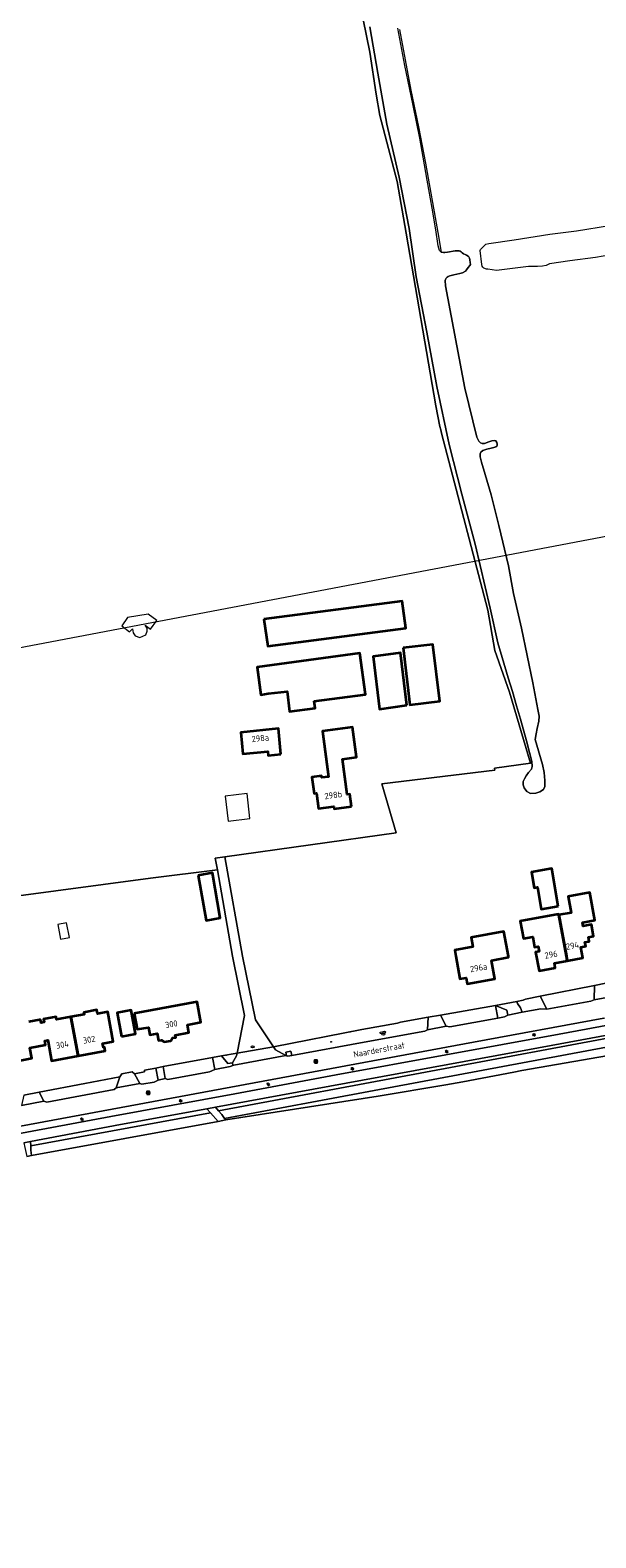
# Model space of a CAD drawing. Header units: metres. Extents: x 140853 to 145288, y 474558 to 480269.
# Tile 128 of 256: x 142129 to 142293, y 478331 to 478769. Entities that reach past the tile are written whole.
import ezdxf
from ezdxf.enums import TextEntityAlignment as Align

# ---------------------------------------------------------------- set-up
doc = ezdxf.new("R2010")
doc.units = ezdxf.units.M
doc.header["$MEASUREMENT"] = 0
for name, color, linetype, lineweight in [('B-WE-GR-GRAS_KRUIDENRIJK-G', 80, 'Continuous', 18), ('B-WE-GR-GROENVOORZIENING-G', 80, 'Continuous', 18), ('B-WE-GR-HEIDE-G', 200, 'Continuous', 13), ('B-WE-GW-WATERGANG_INSTEEK-G', 90, 'Continuous', 18), ('B-WE-IE-TERREINAFSCHEIDING_KUNSTMATIG_HEKWERK-G', 20, 'IE-TERREINAFSCHEIDING-KUNSTMATIG', 18), ('B-WE-KL-ET_LS_OV_LICHTMAST-S', 190, 'Continuous', 18), ('B-WE-KL-GAS_PUT-S', 30, 'Continuous', 18), ('B-WE-KL-WATER_BRANDLEIDING_PUT-S', 150, 'Continuous', 18), ('B-WE-KL-WATER_PUT-S', 170, 'Continuous', 18), ('B-WE-OG-BEBOUWING-G', 7, 'Continuous', 35), ('B-WE-OG-BEBOUWING_BIJGEBOUW-G', 7, 'Continuous', 18), ('B-WE-OG-BEBOUWING_HUISNUMMER-T18', 10, 'Continuous', 18), ('B-WE-OG-BEBOUWING_STRAATNAAM-T18', 10, 'Continuous', 18), ('B-WE-OG-HULPLIJN-G', 50, 'Continuous', 18), ('B-WE-OG-TERREIN_ERF-G', 7, 'Continuous', 18), ('B-WE-OG-WATER-G', 130, 'Continuous', 18), ('B-WE-RI-GWA_RIOOLPUT-S', 30, 'Continuous', 18), ('B-WE-VH-ONVERHARD-G', 252, 'Continuous', 18), ('B-WE-VH-VERHARDING_ASFALT-G', 252, 'Continuous', 18), ('B-WE-VH-VERHARDING_BETONSTRAATSTEEN-G', 252, 'Continuous', 18), ('B-WE-VH-VERHARDING_HALFVERHARDING-G', 252, 'Continuous', 18), ('B-WE-VH-VERHARDING_STRAATBAKSTEEN-G', 252, 'Continuous', 18), ('X-XX-XX-ALGEMEEN-S', 7, 'Continuous', 18)]:
    doc.layers.add(name, color=color, linetype=linetype, lineweight=lineweight)
doc.styles.add('NLCS-ISO', font='txt')
doc.linetypes.add('IE-TERREINAFSCHEIDING-KUNSTMATIG', pattern='A,4,[82,NLCS.shx,S=0.75,R=90,X=0,Y=0],4,-2', length=10)

# ---------------------------------------------------------------- blocks, each defined once
blk = doc.blocks.new('SIE-WEG_AFVALBAK_TYPE_01')
for radius in [0.25, 0.156]:
    blk.add_circle((0, 0), radius)
blk = doc.blocks.new('B-SIE-WEG_LICHTMAST-SO')
at = {"ltscale": 0.1}
for p, q in [((-1.1, 0.6), (-2.2, 1.3)), ((0, 1.3), (0, 2.5)), ((1.1, 0.6), (2.2, 1.3)), ((-1.1, -0.6), (-2.2, -1.3)), ((0, -1.3), (0, -2.5)), ((1.1, -0.6), (2.2, -1.3))]:
    blk.add_line(p, q, dxfattribs=at)
at = {"flags": 128}
for points in [[(-1.2, 0.5), (1.2, 0.5)], [(-1.2, -0.5), (1.2, -0.5)]]:
    blk.add_lwpolyline(points, dxfattribs=at)
at = {"ltscale": 0.1}
blk.add_circle((0, 0), 1.27, dxfattribs=at)
at = {"style": 'NLCS-ISO'}
blk.add_attdef('TYPE', text='', height=1.8, dxfattribs=at).set_placement((0, 2.5), align=Align.BOTTOM_CENTER)
blk = doc.blocks.new('SRI-PUT_INSPECTIE-SO')
at = {"lineweight": -3, "flags": 128}
blk.add_lwpolyline([(-2, -2), (2, -2), (2, 2), (-2, 2)], close=True, dxfattribs=at)
at = {"lineweight": -3, "ltscale": 1.5}
blk.add_circle((0, 0), 2, dxfattribs=at)
at = {"ltscale": 0.1, "style": 'NLCS-ISO'}
blk.add_text('I', height=2.5, dxfattribs=at).set_placement((0, 0), align=Align.MIDDLE_CENTER)
blk = doc.blocks.new('SKL-WATERLEIDINGPUT-SO')
at = {"color": 0, "linetype": 'ByBlock', "lineweight": 18}
blk.add_ellipse((0, 0), major_axis=(2.5, 0), ratio=0.54, dxfattribs=at)
at = {"color": 0, "linetype": 'ByBlock', "lineweight": 18, "style": 'NLCS-ISO'}
blk.add_text('wl', height=1.8, dxfattribs=at).set_placement((0, 0), align=Align.MIDDLE_CENTER)
blk = doc.blocks.new('SKL-GAS_PUT-SO')
at = {"color": 0, "linetype": 'ByBlock', "lineweight": 18}
blk.add_ellipse((0, 0), major_axis=(2.5, 0), ratio=0.601255, dxfattribs=at)
at = {"color": 0, "linetype": 'ByBlock', "lineweight": 18, "style": 'NLCS-ISO'}
blk.add_text('gas', height=1.8, dxfattribs=at).set_placement((0.1, 0.3), align=Align.MIDDLE_CENTER)
blk = doc.blocks.new('SIE-WEG_STRAATPOT_BRANDKRAAN-SO')
blk.add_ellipse((0, 0), major_axis=(-0.729, 0), ratio=0.685994)
at = {"style": 'NLCS-ISO'}
blk.add_text('BR', height=0.4, dxfattribs=at).set_placement((-0.3, -0.2))

msp = doc.modelspace()

# ---------------------------------------------------------------- linework, layer by layer
at = {"layer": 'B-WE-GR-GRAS_KRUIDENRIJK-G', "ltscale": 0.2, "flags": 128}
for points in [[(142418.945, 478500), (142330.135, 478483.305), (142309.873, 478479.483), (142309.858, 478479.498), (142274.224, 478472.866), (142183.171, 478456.137), (142184.068, 478455.11), (142424.236, 478499.951), (142423.598, 478500.83), (142419.148, 478500), (142418.945, 478500)], [(142424.236, 478499.951), (142184.068, 478455.11), (142184.983, 478454.063), (142185.845, 478452.898), (142229.233, 478460.996), (142425.617, 478497.648), (142425.386, 478498.302), (142424.236, 478499.951)], [(142279.263, 478484.582), (142292.034, 478486.903), (142292.982, 478487.28), (142293.065, 478491.434), (142277.374, 478488.353), (142279.263, 478484.582)], [(142248.399, 478482.877), (142250.077, 478479.637), (142251.185, 478479.472), (142265.051, 478481.993), (142264.38, 478485.682), (142248.399, 478482.877)], [(142267.931, 478482.821), (142267.667, 478484.324), (142264.38, 478485.682), (142265.051, 478481.993), (142267.002, 478482.348), (142267.931, 478482.821)], [(142205.295, 478471.164), (142226.321, 478475.018), (142243.912, 478478.202), (142244.633, 478478.581), (142244.911, 478482.25), (142236.869, 478480.798), (142235.988, 478480.552), (142225.667, 478478.646), (142200.011, 478473.692), (142200.621, 478472.792), (142203.631, 478471.103), (142203.757, 478471.032), (142203.579, 478472.076), (142205.073, 478472.437), (142205.295, 478471.164)], [(142181.745, 478454.477), (142180.671, 478455.678), (142155.594, 478451.087), (142129.548, 478446.171), (142129.612, 478444.962), (142181.745, 478454.477)], [(142183.925, 478452.038), (142181.745, 478454.477), (142129.612, 478444.962), (142129.673, 478443.698), (142129.816, 478442.127), (142183.925, 478452.038)]]:
    msp.add_lwpolyline(points, close=True, dxfattribs=at)
for points in [[(142295.798, 478481.963), (142258.058, 478474.997), (142123.992, 478450.132)], [(142124.331, 478448.125), (142152.827, 478453.475), (142188.812, 478460.031), (142218.217, 478465.488), (142250.042, 478471.302), (142282.83, 478477.318), (142314.626, 478483.272)]]:
    msp.add_lwpolyline(points, dxfattribs=at)
at = {"layer": 'B-WE-GR-GROENVOORZIENING-G', "ltscale": 0.2, "flags": 128}
for points in [[(142189.486, 478471.826), (142184.961, 478471.001), (142186.772, 478468.817), (142188.099, 478469.063), (142189.316, 478471.069), (142189.486, 478471.826)], [(142161.266, 478463.048), (142161.85, 478462.804), (142165.36, 478463.434), (142166.536, 478464.012), (142165.851, 478467.506), (142162.582, 478466.852), (142162.635, 478466.448), (142159.73, 478465.838), (142161.266, 478463.048)], [(142183.003, 478467.128), (142182.352, 478470.526), (142168.028, 478467.915), (142168.612, 478464.439), (142169.324, 478464.161), (142181.415, 478466.427), (142183.003, 478467.128)], [(142155.416, 478464.98), (142145.316, 478463.023), (142132.028, 478460.488), (142133.373, 478457.862), (142134.254, 478457.62), (142153.816, 478461.292), (142154.415, 478461.716), (142155.416, 478464.98)]]:
    msp.add_lwpolyline(points, close=True, dxfattribs=at)
at = {"layer": 'B-WE-GR-HEIDE-G', "ltscale": 0.2, "flags": 128}
for points in [[(142425.617, 478497.648), (142229.233, 478460.996), (142185.845, 478452.898), (142186.166, 478452.464), (142230.401, 478459.35), (142250.019, 478462.637), (142254.97, 478463.466), (142269.749, 478466.313), (142272.042, 478466.755), (142309.476, 478473.263)], [(142309.476, 478473.263), (142272.042, 478466.755), (142269.749, 478466.313), (142254.97, 478463.466), (142250.019, 478462.637), (142230.401, 478459.35), (142186.166, 478452.464), (142183.925, 478452.038), (142129.816, 478442.127), (142128.48, 478441.882)]]:
    msp.add_lwpolyline(points, dxfattribs=at)
at = {"layer": 'B-WE-GW-WATERGANG_INSTEEK-G', "ltscale": 0.2, "flags": 128}
msp.add_lwpolyline([(142225.006, 478776.426), (142227.905, 478762.19), (142229.828, 478750), (142230.804, 478743.812), (142235.864, 478724.689), (142238.497, 478709.701), (142247.081, 478659.611), (142247.081, 478659.611, 0.020456), (142248.782, 478651.651), (142248.782, 478651.651), (142262.133, 478600.327), (142264.189, 478588.673), (142268.422, 478576.58), (142274.516, 478555.963), (142274.955, 478556.415), (142274.273, 478559.023), (142273.408, 478562.426), (142271.642, 478568.705), (142270.516, 478572.546), (142269.283, 478576.768), (142269.283, 478576.768), (142268.101, 478580.679), (142265.11, 478590.9), (142262.869, 478600.89), (142258.53, 478619.479), (142254.658, 478634.026), (142250.973, 478648.431), (142247.361, 478665.238), (142244.448, 478681.033), (142241.426, 478697.073), (142239.362, 478711.038), (142236.469, 478725.988), (142232.897, 478741.303), (142230.269, 478756.161), (142227.919, 478769.558)], format="xyb", dxfattribs=at)
at = {"layer": 'B-WE-IE-TERREINAFSCHEIDING_KUNSTMATIG_HEKWERK-G', "ltscale": 0.2, "flags": 128}
for points in [[(142183.747, 478525.034), (142164.379, 478522.589), (142123.183, 478517.112), (142105.5, 478514.664), (142077.144, 478511.417), (142077.157, 478517.738), (142076.619, 478532.447), (142076.926, 478560.292), (142076.152, 478572.53), (142077.008, 478577.809), (142074.385, 478662.593)], [(142268.422, 478576.58), (142274.516, 478555.963), (142264.102, 478554.535), (142264.185, 478553.93), (142231.432, 478550), (142235.61, 478535.74), (142185.883, 478528.806)], [(142185.883, 478528.806), (142183.133, 478528.422), (142183.747, 478525.034)], [(142277.374, 478488.353), (142293.065, 478491.434)], [(142248.399, 478482.877), (142264.38, 478485.682)], [(142200.011, 478473.692), (142225.667, 478478.646), (142235.988, 478480.552), (142236.869, 478480.798), (142244.911, 478482.25)], [(142184.961, 478471.001), (142189.486, 478471.826)], [(142272.042, 478466.755), (142309.476, 478473.263)], [(142165.851, 478467.506), (142162.582, 478466.852), (142162.635, 478466.448), (142159.73, 478465.838)], [(142168.028, 478467.915), (142182.352, 478470.526)], [(142254.97, 478463.466), (142269.749, 478466.313)], [(142269.749, 478466.313), (142272.042, 478466.755)], [(142132.028, 478460.488), (142145.316, 478463.023), (142155.416, 478464.98)], [(142186.166, 478452.464), (142230.401, 478459.35), (142250.019, 478462.637)], [(142250.019, 478462.637), (142254.97, 478463.466)], [(142129.816, 478442.127), (142183.925, 478452.038)], [(142183.925, 478452.038), (142186.166, 478452.464)], [(142128.48, 478441.882), (142129.816, 478442.127)]]:
    msp.add_lwpolyline(points, dxfattribs=at)
at = {"layer": 'B-WE-OG-BEBOUWING-G', "ltscale": 0.2, "flags": 128}
for points in [[(142197.184, 478597.698), (142198.323, 478589.88), (142238.361, 478595.094), (142237.341, 478602.927), (142197.184, 478597.698)], [(142237.58, 478589.384), (142239.531, 478572.915), (142248.232, 478573.934), (142246.249, 478590.412), (142237.58, 478589.384)], [(142211.824, 478573.907), (142226.691, 478575.914), (142225.066, 478587.884), (142195.273, 478583.84), (142196.383, 478575.826), (142198.428, 478576.133), (142203.974, 478576.748), (142204.609, 478570.9), (142212.094, 478571.915), (142211.824, 478573.907)], [(142238.728, 478572.795), (142236.871, 478588.007), (142228.926, 478586.872), (142230.725, 478571.656), (142238.728, 478572.795)], [(142202.168, 478558.535), (142201.418, 478565.987), (142190.51, 478564.889), (142191.137, 478558.635), (142198.335, 478559.375), (142198.457, 478558.161), (142202.168, 478558.535)], [(142222.599, 478543.365), (142222.111, 478546.942), (142221.418, 478546.847), (142219.997, 478557.118), (142224.111, 478557.66), (142222.964, 478566.365), (142214.249, 478565.216), (142215.987, 478552.032), (142214.005, 478551.767), (142213.942, 478552.233), (142211.137, 478551.858), (142211.77, 478547.12), (142212.474, 478547.214), (142213.065, 478542.784), (142217.544, 478543.382), (142217.639, 478542.688), (142222.599, 478543.365)], [(142178.168, 478523.375), (142180.463, 478510.352), (142184.577, 478511.068), (142182.28, 478524.1), (142178.168, 478523.375)], [(142282.619, 478514.465), (142280.719, 478525.361), (142274.848, 478524.338), (142275.638, 478519.806), (142276.544, 478519.964), (142277.653, 478513.6), (142282.619, 478514.465)], [(142282.75, 478511.907), (142284.956, 478500), (142285.207, 478498.645), (142289.754, 478499.5), (142289.179, 478502.557), (142290.555, 478502.815), (142290.331, 478504.005), (142291.599, 478504.243), (142291.361, 478505.511), (142292.855, 478505.792), (142292.232, 478509.104), (142289.793, 478508.652), (142289.592, 478509.734), (142293.228, 478510.407), (142291.741, 478518.434), (142285.448, 478517.268), (142286.319, 478512.568), (142282.75, 478511.907)], [(142282.75, 478511.907), (142282.708, 478512.133), (142271.574, 478510.07), (142272.5, 478505.075), (142275.204, 478505.576), (142275.752, 478502.616), (142276.735, 478502.798), (142277.018, 478501.274), (142276.035, 478501.092), (142277.031, 478495.714), (142281.737, 478496.579), (142281.486, 478497.946), (142285.207, 478498.645), (142284.956, 478500), (142282.75, 478511.907)], [(142252.887, 478500), (142254.076, 478493.378), (142255.848, 478493.696), (142256.166, 478491.924), (142264.248, 478493.375), (142263.26, 478498.725), (142268.192, 478499.634), (142268.126, 478500), (142266.839, 478507.088), (142257.333, 478505.341), (142257.81, 478502.684), (142252.574, 478501.744), (142252.887, 478500)], [(142141.25, 478482.359), (142143.36, 478471.075), (142151.173, 478472.541), (142150.983, 478473.554), (142150.668, 478473.495), (142150.464, 478474.586), (142153.542, 478475.163), (142151.945, 478483.807), (142148.995, 478483.262), (142148.795, 478484.344), (142145, 478483.643), (142145.103, 478483.082), (142141.25, 478482.359)], [(142155.934, 478476.684), (142160.021, 478477.45), (142158.734, 478484.31), (142154.647, 478483.544), (142155.934, 478476.684)], [(142159.571, 478483.286), (142160.451, 478478.742), (142163.757, 478479.296), (142164.151, 478477.177), (142166.245, 478477.566), (142166.617, 478475.479), (142167.506, 478475.637), (142168.325, 478475.094), (142170.196, 478475.43), (142170.746, 478476.249), (142171.638, 478476.408), (142171.525, 478477.038), (142175.484, 478477.804), (142175.047, 478480.062), (142178.974, 478480.822), (142177.857, 478486.739), (142159.571, 478483.286)]]:
    msp.add_lwpolyline(points, close=True, dxfattribs=at)
msp.add_lwpolyline([(142125.568, 478469.546), (142129.948, 478470.368), (142129.382, 478473.385), (142133.883, 478474.23), (142133.661, 478475.409), (142134.551, 478475.577), (142134.633, 478475.135), (142135.652, 478469.628), (142143.36, 478471.075), (142143.36, 478471.075), (142141.25, 478482.359), (142137.096, 478481.579), (142136.953, 478482.363), (142133.352, 478481.708), (142133.515, 478480.813), (142132.62, 478480.65), (142132.459, 478481.535), (142132.134, 478481.476), (142129.046, 478480.914)], dxfattribs=at)
at = {"layer": 'B-WE-OG-BEBOUWING_BIJGEBOUW-G', "ltscale": 0.2, "flags": 128}
for points in [[(142156.006, 478595.805), (142158.28, 478594.04), (142159.112, 478594.931), (142159.266, 478593.778), (142159.907, 478592.932), (142161.252, 478592.406), (142163.031, 478593.22), (142163.369, 478594.258), (142163.355, 478595.136), (142162.797, 478595.965), (142164.311, 478594.856), (142166.128, 478597.336), (142163.648, 478599.153), (142157.703, 478598.185), (142156.006, 478595.805)], [(142192.331, 478547.129), (142185.987, 478546.388), (142186.837, 478539.118), (142193.18, 478539.859), (142192.331, 478547.129)], [(142137.439, 478509.152), (142138.248, 478504.92), (142140.8, 478505.408), (142139.992, 478509.639), (142137.439, 478509.152)]]:
    msp.add_lwpolyline(points, close=True, dxfattribs=at)
at = {"layer": 'B-WE-OG-HULPLIJN-G'}
msp.add_lwpolyline([(141484.938, 478467.493), (142922.898, 478740.923), (143043.789, 479141.528), (143928.198, 479351.369), (144042.725, 479840.999), (144698.079, 479872.794), (144672.627, 478988.916), (144742.617, 478639.181), (145060.75, 478225.858), (145035.298, 477659.922), (145054.388, 476896.862), (144768.066, 476833.275), (144755.342, 477825.251), (143616.428, 477755.303), (142541.14, 475313.514), (141510.39, 476108.367), (141014.104, 476776.044), (140988.652, 477462.798), (141421.313, 477755.303), (141484.938, 478467.493)], close=True, dxfattribs=at)
at = {"layer": 'B-WE-OG-TERREIN_ERF-G', "ltscale": 0.2, "flags": 128}
msp.add_lwpolyline([(142123.183, 478517.112), (142164.379, 478522.589), (142183.747, 478525.034), (142183.133, 478528.422), (142185.883, 478528.806), (142185.883, 478528.806), (142235.61, 478535.74), (142231.432, 478550), (142264.185, 478553.93), (142264.102, 478554.535), (142274.516, 478555.963), (142268.422, 478576.58), (142264.189, 478588.673), (142262.133, 478600.327), (142248.782, 478651.651), (142248.782, 478651.651, -0.020456), (142247.081, 478659.611), (142247.081, 478659.611), (142238.497, 478709.701), (142235.864, 478724.689), (142230.804, 478743.812), (142229.828, 478750), (142227.905, 478762.19), (142225.006, 478776.426)], format="xyb", dxfattribs=at)
for points in [[(142236.589, 478768.789), (142239.841, 478751.191), (142242.088, 478740.542), (142244.097, 478730.007), (142247.662, 478709.875), (142248.625, 478704.237), (142249.341, 478704.09), (142249.7, 478704.09), (142250.458, 478704.195), (142252.714, 478704.554), (142253.388, 478704.596), (142253.873, 478704.596), (142254.168, 478704.511), (142254.4, 478704.279), (142254.695, 478703.984), (142255.117, 478703.731), (142255.644, 478703.521), (142256.023, 478703.331), (142256.424, 478703.078), (142256.656, 478702.867), (142256.866, 478702.488), (142256.951, 478702.003), (142257.077, 478701.181), (142257.119, 478700.654), (142256.993, 478700.295), (142256.445, 478699.727), (142256.002, 478699.052), (142255.686, 478698.651), (142254.801, 478698.23), (142254.021, 478698.019), (142252.313, 478697.619), (142251.133, 478697.366), (142250.669, 478697.176), (142250.374, 478696.923), (142250.1, 478696.628), (142249.889, 478696.269), (142249.763, 478695.974), (142249.922, 478694.449), (142255.545, 478664.764), (142259.011, 478650.572), (142259.583, 478649.325), (142260.084, 478648.889), (142260.579, 478648.705), (142261.183, 478648.736), (142262.434, 478649.205), (142263.371, 478649.435), (142263.971, 478649.518), (142264.464, 478649.457), (142264.764, 478649.019), (142264.894, 478648.489), (142264.862, 478648.122), (142264.771, 478647.89), (142264.521, 478647.725), (142263.905, 478647.566), (142263.145, 478647.377), (142261.859, 478647.059), (142260.719, 478646.688), (142260.123, 478646.224), (142259.964, 478645.654), (142259.964, 478644.793), (142260.362, 478643.264), (142261.37, 478639.688), (142263.153, 478633.764), (142265.386, 478624.936), (142268.153, 478613.236), (142269.588, 478605.154), (142271.903, 478595.079), (142275.259, 478579.215), (142276.724, 478571.547), (142277.026, 478569.569), (142276.925, 478568.115), (142276.527, 478566.008), (142276.237, 478564.481), (142275.871, 478562.853), (142278.024, 478555.608), (142278.506, 478553.22), (142278.727, 478550.933), (142278.727, 478549.148), (142278.345, 478548.326), (142277.292, 478547.668), (142276.118, 478547.242), (142274.532, 478547.142), (142273.52, 478547.717), (142272.726, 478548.767), (142272.466, 478549.69), (142272.425, 478550.633), (142272.767, 478551.455), (142273.249, 478552.303), (142273.992, 478553.225), (142274.815, 478554.168), (142275.055, 478555.031), (142274.955, 478556.415), (142274.516, 478555.963), (142264.102, 478554.535), (142264.185, 478553.93), (142231.432, 478550), (142235.61, 478535.74), (142185.883, 478528.806), (142191.008, 478500), (142194.824, 478481.467), (142200.011, 478473.692), (142225.667, 478478.646), (142235.988, 478480.552), (142236.869, 478480.798), (142244.911, 478482.25), (142248.399, 478482.877), (142264.38, 478485.682), (142270.576, 478486.808), (142272.404, 478487.164), (142273.137, 478487.521), (142277.374, 478488.353), (142277.374, 478488.353), (142293.065, 478491.434), (142299.207, 478492.699)], [(142297.873, 478703.402), (142293.362, 478702.664), (142285.964, 478701.715), (142280.019, 478700.788), (142279.092, 478700.345), (142278.017, 478700.135), (142276.626, 478700.008), (142275.424, 478700.029), (142273.97, 478700.029), (142264.674, 478698.87), (142262.208, 478699.228), (142261.782, 478699.313), (142261.006, 478699.607), (142260.711, 478699.839), (142260.542, 478700.135), (142260.395, 478700.598), (142259.953, 478704.645), (142260.058, 478704.982), (142261.639, 478706.521), (142262.44, 478706.69), (142269.838, 478707.765), (142280.188, 478709.388), (142287.924, 478710.421), (142297.494, 478711.917)], [(142127.57, 478459.658), (142132.028, 478460.488), (142145.316, 478463.023), (142155.416, 478464.98), (142156.052, 478465.835), (142159.002, 478466.384), (142159.73, 478465.838), (142162.635, 478466.448), (142162.582, 478466.852), (142165.851, 478467.506), (142168.028, 478467.915), (142182.352, 478470.526), (142184.961, 478471.001), (142189.486, 478471.826), (142191.604, 478482.743), (142188.159, 478500), (142183.747, 478525.034), (142164.379, 478522.589), (142123.183, 478517.112)], [(142129.046, 478480.914), (142132.134, 478481.476), (142132.459, 478481.535), (142132.62, 478480.65), (142133.515, 478480.813), (142133.352, 478481.708), (142136.953, 478482.363), (142137.096, 478481.579), (142141.25, 478482.359), (142145.103, 478483.082), (142145, 478483.643), (142148.795, 478484.344), (142148.995, 478483.262), (142151.945, 478483.807), (142153.542, 478475.163), (142150.464, 478474.586), (142150.668, 478473.495), (142150.983, 478473.554), (142151.173, 478472.541), (142143.36, 478471.075), (142135.652, 478469.628), (142134.633, 478475.135), (142134.551, 478475.577), (142133.661, 478475.409), (142133.883, 478474.23), (142129.382, 478473.385), (142129.948, 478470.368), (142125.568, 478469.546)]]:
    msp.add_lwpolyline(points, dxfattribs=at)
for points in [[(142237.341, 478602.927), (142238.361, 478595.094), (142198.323, 478589.88), (142197.184, 478597.698), (142237.341, 478602.927)], [(142246.249, 478590.412), (142248.232, 478573.934), (142239.531, 478572.915), (142237.58, 478589.384), (142246.249, 478590.412)], [(142225.066, 478587.884), (142226.691, 478575.914), (142211.824, 478573.907), (142212.094, 478571.915), (142204.609, 478570.9), (142203.974, 478576.748), (142198.428, 478576.133), (142196.383, 478575.826), (142195.273, 478583.84), (142225.066, 478587.884)], [(142236.871, 478588.007), (142238.728, 478572.795), (142230.725, 478571.656), (142228.926, 478586.872), (142236.871, 478588.007)], [(142201.418, 478565.987), (142202.168, 478558.535), (142198.457, 478558.161), (142198.335, 478559.375), (142191.137, 478558.635), (142190.51, 478564.889), (142201.418, 478565.987)], [(142222.964, 478566.365), (142224.111, 478557.66), (142219.997, 478557.118), (142221.418, 478546.847), (142222.111, 478546.942), (142222.599, 478543.365), (142217.639, 478542.688), (142217.544, 478543.382), (142213.065, 478542.784), (142212.474, 478547.214), (142211.77, 478547.12), (142211.137, 478551.858), (142213.942, 478552.233), (142214.005, 478551.767), (142215.987, 478552.032), (142214.249, 478565.216), (142222.964, 478566.365)], [(142182.28, 478524.1), (142184.577, 478511.068), (142180.463, 478510.352), (142178.168, 478523.375), (142182.28, 478524.1)], [(142280.719, 478525.361), (142282.619, 478514.465), (142277.653, 478513.6), (142276.544, 478519.964), (142275.638, 478519.806), (142274.848, 478524.338), (142280.719, 478525.361)], [(142282.75, 478511.907), (142286.319, 478512.568), (142285.448, 478517.268), (142291.741, 478518.434), (142293.228, 478510.407), (142289.592, 478509.734), (142289.793, 478508.652), (142292.232, 478509.104), (142292.855, 478505.792), (142291.361, 478505.511), (142291.599, 478504.243), (142290.331, 478504.005), (142290.555, 478502.815), (142289.179, 478502.557), (142289.754, 478499.5), (142285.207, 478498.645), (142281.486, 478497.946), (142281.737, 478496.579), (142277.031, 478495.714), (142276.035, 478501.092), (142277.018, 478501.274), (142276.735, 478502.798), (142275.752, 478502.616), (142275.204, 478505.576), (142272.5, 478505.075), (142271.574, 478510.07), (142282.708, 478512.133), (142282.75, 478511.907)], [(142266.839, 478507.088), (142268.126, 478500), (142268.192, 478499.634), (142263.26, 478498.725), (142264.248, 478493.375), (142256.166, 478491.924), (142255.848, 478493.696), (142254.076, 478493.378), (142252.887, 478500), (142252.574, 478501.744), (142257.81, 478502.684), (142257.333, 478505.341), (142266.839, 478507.088)], [(142158.734, 478484.31), (142160.021, 478477.45), (142155.934, 478476.684), (142154.647, 478483.544), (142158.734, 478484.31)], [(142177.857, 478486.739), (142178.974, 478480.822), (142175.047, 478480.062), (142175.484, 478477.804), (142171.525, 478477.038), (142171.638, 478476.408), (142170.746, 478476.249), (142170.196, 478475.43), (142168.325, 478475.094), (142167.506, 478475.637), (142166.617, 478475.479), (142166.245, 478477.566), (142164.151, 478477.177), (142163.757, 478479.296), (142160.451, 478478.742), (142159.571, 478483.286), (142177.857, 478486.739)]]:
    msp.add_lwpolyline(points, close=True, dxfattribs=at)
at = {"layer": 'B-WE-OG-WATER-G', "ltscale": 0.2, "flags": 128}
msp.add_lwpolyline([(142227.919, 478769.558), (142230.269, 478756.161), (142232.897, 478741.303), (142236.469, 478725.988), (142239.362, 478711.038), (142241.426, 478697.073), (142244.448, 478681.033), (142247.361, 478665.238), (142250.973, 478648.431), (142254.658, 478634.026), (142258.53, 478619.479), (142262.869, 478600.89), (142265.11, 478590.9), (142268.101, 478580.679), (142269.283, 478576.768), (142270.516, 478572.546), (142271.642, 478568.705), (142273.408, 478562.426), (142274.273, 478559.023), (142274.955, 478556.415), (142275.055, 478555.031), (142274.815, 478554.168), (142273.992, 478553.225), (142273.249, 478552.303), (142272.767, 478551.455), (142272.425, 478550.633), (142272.466, 478549.69), (142272.726, 478548.767), (142273.52, 478547.717), (142274.532, 478547.142), (142276.118, 478547.242), (142277.292, 478547.668), (142278.345, 478548.326), (142278.727, 478549.148), (142278.727, 478550.933), (142278.506, 478553.22), (142278.024, 478555.608), (142275.871, 478562.853), (142276.237, 478564.481), (142276.527, 478566.008), (142276.925, 478568.115), (142277.026, 478569.569), (142276.724, 478571.547), (142275.259, 478579.215), (142271.903, 478595.079), (142269.588, 478605.154), (142268.153, 478613.236), (142265.386, 478624.936), (142263.153, 478633.764), (142261.37, 478639.688), (142260.362, 478643.264), (142259.964, 478644.793), (142259.964, 478645.654), (142260.123, 478646.224), (142260.719, 478646.688), (142261.859, 478647.059), (142263.145, 478647.377), (142263.905, 478647.566), (142264.521, 478647.725), (142264.771, 478647.89), (142264.862, 478648.122), (142264.894, 478648.489), (142264.764, 478649.019), (142264.464, 478649.457), (142263.971, 478649.518), (142263.371, 478649.435), (142262.434, 478649.205), (142261.183, 478648.736), (142260.579, 478648.705), (142260.084, 478648.889), (142259.583, 478649.325), (142259.011, 478650.572), (142255.545, 478664.764), (142249.922, 478694.449), (142249.763, 478695.974), (142249.889, 478696.269), (142250.1, 478696.628), (142250.374, 478696.923), (142250.669, 478697.176), (142251.133, 478697.366), (142252.313, 478697.619), (142254.021, 478698.019), (142254.801, 478698.23), (142255.686, 478698.651), (142256.002, 478699.052), (142256.445, 478699.727), (142256.993, 478700.295), (142257.119, 478700.654), (142257.077, 478701.181), (142256.951, 478702.003), (142256.866, 478702.488), (142256.656, 478702.867), (142256.424, 478703.078), (142256.023, 478703.331), (142255.644, 478703.521), (142255.117, 478703.731), (142254.695, 478703.984), (142254.4, 478704.279), (142254.168, 478704.511), (142253.873, 478704.596), (142253.388, 478704.596), (142252.714, 478704.554), (142250.458, 478704.195), (142249.7, 478704.09), (142249.341, 478704.09), (142248.625, 478704.237), (142248.12, 478704.719), (142247.733, 478706.012), (142247.115, 478710.641), (142246.017, 478716.961), (142244.576, 478725.066), (142243.444, 478731.786), (142242.449, 478737.285), (142240.492, 478746.725), (142238.123, 478758.369), (142236.066, 478769.17)], dxfattribs=at)
at = {"layer": 'B-WE-VH-ONVERHARD-G', "ltscale": 0.2, "flags": 128}
msp.add_lwpolyline([(142293.065, 478491.434), (142292.982, 478487.28), (142302.475, 478489.044), (142302.74, 478489.331), (142302.74, 478489.331, 0.2967403), (142303.155, 478493.048), (142303.155, 478493.048), (142300.065, 478492.489), (142299.207, 478492.699), (142293.065, 478491.434)], format="xyb", close=True, dxfattribs=at)
for points in [[(142270.576, 478486.808), (142270.784, 478486.227), (142271.611, 478484.989), (142272.087, 478483.676), (142277.517, 478484.719), (142279.263, 478484.582), (142277.374, 478488.353), (142273.137, 478487.521), (142272.404, 478487.164), (142270.576, 478486.808)], [(142264.38, 478485.682), (142267.667, 478484.324), (142267.931, 478482.821), (142272.087, 478483.676), (142271.611, 478484.989), (142270.784, 478486.227), (142270.576, 478486.808), (142264.38, 478485.682)], [(142248.399, 478482.877), (142244.911, 478482.25), (142244.633, 478478.581), (142250.077, 478479.637), (142248.399, 478482.877)], [(142132.028, 478460.488), (142127.57, 478459.658), (142126.923, 478456.662), (142133.373, 478457.862), (142132.028, 478460.488)], [(142181.745, 478454.477), (142183.925, 478452.038), (142186.166, 478452.464), (142185.845, 478452.898), (142184.983, 478454.063), (142184.068, 478455.11), (142183.171, 478456.137), (142180.671, 478455.678), (142181.745, 478454.477)]]:
    msp.add_lwpolyline(points, close=True, dxfattribs=at)
at = {"layer": 'B-WE-VH-VERHARDING_ASFALT-G', "ltscale": 0.2, "flags": 128}
for points in [[(142127.606, 478445.804), (142129.548, 478446.171), (142155.594, 478451.087), (142180.671, 478455.678), (142183.171, 478456.137), (142274.224, 478472.866), (142309.858, 478479.498), (142309.873, 478479.483), (142330.135, 478483.305), (142418.945, 478500), (142430.708, 478502.206), (142460.271, 478507.75), (142500, 478515.245), (142516.748, 478518.399), (142528.697, 478520.532), (142531.35, 478521.03), (142531.853, 478521.124), (142572.36, 478528.706), (142603.169, 478534.427), (142684.057, 478549.63)], [(142651.836, 478546.473), (142571.684, 478531.41), (142547.077, 478526.926), (142531.294, 478524.032), (142530.798, 478523.942), (142530.288, 478523.848), (142530.001, 478524.881), (142530.101, 478525.748), (142527.203, 478525.289), (142527.736, 478524.433), (142527.884, 478523.381), (142500, 478518.158), (142426.708, 478504.304), (142403.689, 478500), (142386.162, 478496.723), (142356.35, 478491.031), (142329.55, 478486.025), (142314.626, 478483.272), (142282.83, 478477.318), (142250.042, 478471.302), (142218.217, 478465.488), (142188.812, 478460.031), (142152.827, 478453.475), (142124.331, 478448.125)], [(142123.992, 478450.132), (142258.058, 478474.997), (142295.798, 478481.963), (142328.814, 478488.1), (142358.406, 478493.682), (142392.184, 478500), (142465.365, 478513.746), (142492.836, 478518.999), (142500, 478520.345), (142510.288, 478522.294), (142527.108, 478525.442), (142527.203, 478525.289), (142530.101, 478525.748), (142530.135, 478526.047), (142530.39, 478526.094), (142530.88, 478526.185), (142546.403, 478529.066), (142601.132, 478539.3), (142630.307, 478544.805)], [(142302.475, 478489.044), (142292.982, 478487.28), (142292.034, 478486.903), (142279.263, 478484.582), (142277.517, 478484.719), (142272.087, 478483.676), (142267.931, 478482.821), (142267.002, 478482.348), (142265.051, 478481.993), (142251.185, 478479.472), (142250.077, 478479.637), (142244.633, 478478.581), (142243.912, 478478.202), (142226.321, 478475.018), (142205.295, 478471.164), (142204.207, 478470.956), (142203.757, 478471.032), (142203.631, 478471.103), (142188.494, 478468.342), (142188.181, 478468.261), (142187.424, 478467.949), (142183.003, 478467.128), (142181.415, 478466.427), (142169.324, 478464.161), (142168.612, 478464.439), (142166.536, 478464.012), (142166.536, 478464.012), (142165.36, 478463.434), (142161.85, 478462.804), (142161.266, 478463.048), (142154.415, 478461.716), (142153.816, 478461.292), (142134.254, 478457.62), (142133.373, 478457.862), (142126.923, 478456.662)]]:
    msp.add_lwpolyline(points, dxfattribs=at)
msp.add_lwpolyline([(142188.181, 478468.261), (142188.494, 478468.342), (142203.631, 478471.103), (142200.621, 478472.792), (142200.011, 478473.692), (142189.486, 478471.826), (142189.316, 478471.069), (142188.099, 478469.063), (142188.181, 478468.261)], close=True, dxfattribs=at)
at = {"layer": 'B-WE-VH-VERHARDING_BETONSTRAATSTEEN-G', "ltscale": 0.2, "flags": 128}
for points in [[(142182.352, 478470.526), (142183.003, 478467.128), (142187.424, 478467.949), (142188.181, 478468.261), (142188.099, 478469.063), (142186.772, 478468.817), (142184.961, 478471.001), (142182.352, 478470.526)], [(142203.757, 478471.032), (142204.207, 478470.956), (142205.295, 478471.164), (142205.073, 478472.437), (142203.579, 478472.076), (142203.757, 478471.032)], [(142165.851, 478467.506), (142166.536, 478464.012), (142168.612, 478464.439), (142168.028, 478467.915), (142165.851, 478467.506)]]:
    msp.add_lwpolyline(points, close=True, dxfattribs=at)
at = {"layer": 'B-WE-VH-VERHARDING_HALFVERHARDING-G', "ltscale": 0.2, "flags": 128}
for points in [[(142159.73, 478465.838), (142159.002, 478466.384), (142156.052, 478465.835), (142155.416, 478464.98), (142154.415, 478461.716), (142161.266, 478463.048), (142159.73, 478465.838)], [(142127.606, 478445.804), (142127.904, 478444.459), (142128.48, 478441.882), (142129.816, 478442.127), (142129.673, 478443.698), (142129.612, 478444.962), (142129.548, 478446.171), (142127.606, 478445.804)]]:
    msp.add_lwpolyline(points, close=True, dxfattribs=at)
at = {"layer": 'B-WE-VH-VERHARDING_STRAATBAKSTEEN-G', "ltscale": 0.2, "flags": 128}
msp.add_lwpolyline([(142189.486, 478471.826), (142200.011, 478473.692), (142194.824, 478481.467), (142191.008, 478500), (142185.883, 478528.806), (142183.133, 478528.422), (142183.747, 478525.034), (142188.159, 478500), (142191.604, 478482.743), (142189.486, 478471.826)], close=True, dxfattribs=at)

# ---------------------------------------------------------------- block references
at = {"layer": 'B-WE-KL-ET_LS_OV_LICHTMAST-S', "xscale": 0.2, "yscale": 0.2, "zscale": 0.2}
for p in [(142275.584, 478477.133), (142250.204, 478472.289), (142222.917, 478467.262), (142198.48, 478462.787), (142173.067, 478457.979), (142144.463, 478452.638)]:
    msp.add_blockref('B-SIE-WEG_LICHTMAST-SO', p, dxfattribs=at)
at = {"layer": 'B-WE-KL-GAS_PUT-S', "xscale": 0.2, "yscale": 0.2, "zscale": 0.2}
msp.add_blockref('SKL-GAS_PUT-SO', (142193.959, 478473.634), dxfattribs=at)
at = {"layer": 'B-WE-KL-WATER_BRANDLEIDING_PUT-S', "xscale": 0.2, "yscale": 0.2, "zscale": 0.2}
msp.add_blockref('SIE-WEG_STRAATPOT_BRANDKRAAN-SO', (142216.73, 478475.088), dxfattribs=at)
at = {"layer": 'B-WE-KL-WATER_PUT-S', "xscale": 0.2, "yscale": 0.2, "zscale": 0.2}
for p in [(142231.322, 478477.694), (142231.874, 478477.308), (142232.084, 478477.913)]:
    msp.add_blockref('SKL-WATERLEIDINGPUT-SO', p, dxfattribs=at)
at = {"layer": 'B-WE-RI-GWA_RIOOLPUT-S', "xscale": 0.2, "yscale": 0.2, "zscale": 0.2}
for p in [(142212.29, 478469.385), (142163.634, 478460.313)]:
    msp.add_blockref('SRI-PUT_INSPECTIE-SO', p, dxfattribs=at)
at = {"layer": 'X-XX-XX-ALGEMEEN-S', "xscale": 0.2, "yscale": 0.2, "zscale": 0.2}
for p in [(142222.341, 478477.953), (142186.292, 478471.214)]:
    msp.add_blockref('SIE-WEG_AFVALBAK_TYPE_01', p, dxfattribs=at)

# ---------------------------------------------------------------- texts
at = {"layer": 'B-WE-OG-BEBOUWING_HUISNUMMER-T18', "style": 'NLCS-ISO'}
for s, rotation, p in [('298a', 5.9, (142196.182, 478563.175)), ('298b', 7.8, (142217.345, 478546.685)), ('296', 10.4, (142280.517, 478500.422)), ('294', 10.7, (142286.741, 478503.004)), ('296a', 10.2, (142259.501, 478496.587)), ('300', 10.1, (142170.378, 478480.246)), ('304', 10.7, (142138.768, 478474.283)), ('302', 10.6, (142146.529, 478475.739))]:
    msp.add_text(s, height=1.8, rotation=rotation, dxfattribs=at).set_placement(p, align=Align.MIDDLE_CENTER)
at = {"layer": 'B-WE-OG-BEBOUWING_STRAATNAAM-T18', "style": 'NLCS-ISO'}
msp.add_text('Naarderstraat', height=1.8, rotation=10.6, dxfattribs=at).set_placement((142230.63, 478472.835), align=Align.MIDDLE_CENTER)

doc.saveas('drawing.dxf')
